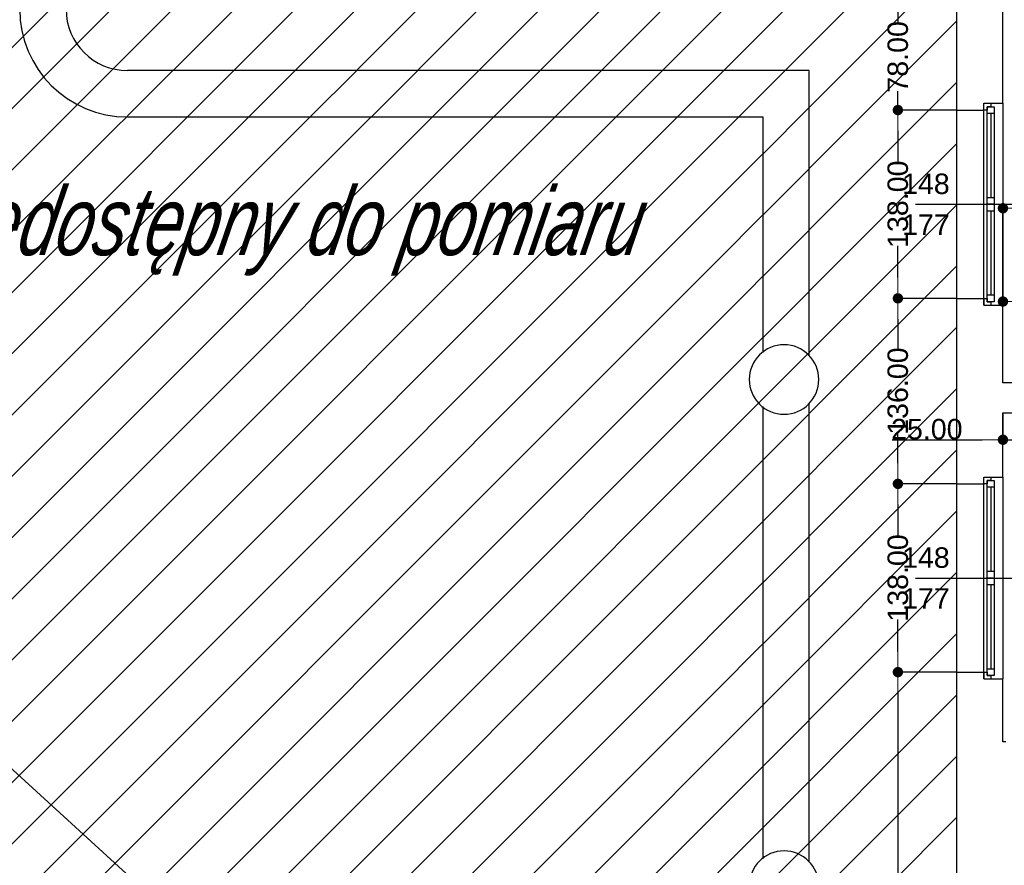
# Model space of a CAD drawing. Header units: millimetres. Extents: x -175445 to -20415, y -559200 to 231527.
# Tile 63 of 256: x -145708 to -138488, y -174437 to -168238. Entities that reach past the tile are written whole.
import ezdxf
from ezdxf import colors
from ezdxf.entities.mleader import LeaderData, LeaderLine
from ezdxf.math import Vec2, Vec3

# ---------------------------------------------------------------- set-up
doc = ezdxf.new("R2010")
doc.units = ezdxf.units.MM
doc.header["$MEASUREMENT"] = 0
doc.linetypes.add('Wipeout_Contour', pattern=[1000, 0, -1000])
for name, color, linetype in [('Obiekt', 7, 'Continuous'), ('Okno', 7, 'Continuous'), ('Słup', 7, 'Continuous'), ('Wymiary', 63, 'Continuous'), ('Ściana', 7, 'Continuous')]:
    doc.layers.add(name, color=color, linetype=linetype)
doc.layers.add('PAB - opisy ogólne', color=7, linetype='Continuous', lineweight=18)
doc.layers.add('PAB - widokowe', color=7, linetype='Continuous', lineweight=18)
doc.styles.add('Arial', font='txt')
doc.styles.add('ROMANS-ITALIC', font='ariali.ttf', dxfattribs={"width": 0.7, "oblique": 12})
doc.dimstyles.new('GENERATED_STYLE__1', dxfattribs={"dimtxt": 150, "dimasz": 152, "dimexe": 0.18, "dimexo": 0, "dimgap": 0.09, "dimtad": 1, "dimtih": 1, "dimtoh": 1, "dimlfac": 0.1, "dimzin": 0, "dimdsep": 46, "dimtxsty": 'Arial', "dimblk": 'ARROWHEAD_11', "dimblk1": 'ARROWHEAD_11', "dimblk2": 'ARROWHEAD_11', "dimcen": 0.09, "dimclrd": 114, "dimclre": 114, "dimclrt": 114, "dimazin": 0, "dimtfac": 1, "dimtdec": 4, "dimtmove": 0, "dimatfit": 3, "dimfxl": 1, "dimtolj": 1, "dimtzin": 0, "dimarcsym": 0})
doc.dimstyles.new('GENERATED_STYLE__2', dxfattribs={"dimtxt": 150, "dimasz": 152, "dimexe": 0.18, "dimexo": 0, "dimgap": 0.09, "dimtad": 1, "dimlfac": 0.1, "dimzin": 0, "dimdsep": 46, "dimtxsty": 'Arial', "dimblk": 'ARROWHEAD_11', "dimblk1": 'ARROWHEAD_11', "dimblk2": 'ARROWHEAD_11', "dimcen": 0.09, "dimclrd": 114, "dimclre": 114, "dimclrt": 114, "dimazin": 0, "dimtfac": 1, "dimtdec": 4, "dimtmove": 0, "dimatfit": 3, "dimfxl": 1, "dimtolj": 1, "dimtzin": 0, "dimarcsym": 0})

# ---------------------------------------------------------------- blocks, each defined once
blk = doc.blocks.new('ARROWHEAD_11')
at = {"color": 0, "linetype": 'Continuous', "lineweight": 0}
blk.add_line((0, 0), (-1, 0), dxfattribs=at)
at = {"color": 0, "linetype": 'Continuous', "lineweight": 0, "const_width": 0.25, "flags": 128}
blk.add_lwpolyline([(-0.125, 0, 1), (0.125, 0, 1)], format="xyb", close=True, dxfattribs=at)
blk = doc.blocks.new('*D1142')
at = {"layer": 'Defpoints', "color": 0}
for p in [(-138498, -171120.7), (-138248, -171120.7), (-138248, -171317.2)]:
    blk.add_point(p, dxfattribs=at)
at = {"layer": 'Wymiary', "color": 114, "lineweight": -2}
for p, q in [((-138498, -171120.7), (-138498, -171317.4)), ((-138248, -171120.7), (-138248, -171317.4)), ((-139310.3, -171317.2), (-138802, -171317.2)), ((-138802, -171317.2), (-138650, -171317.2)), ((-138498, -171317.2), (-138248, -171317.2)), ((-138096, -171317.2), (-137944, -171317.2))]:
    blk.add_line(p, q, dxfattribs=at)
at = {"layer": 'Wymiary', "color": 114, "lineweight": -2, "xscale": 152, "yscale": 152, "zscale": 152}
blk.add_blockref('ARROWHEAD_11', (-138498, -171317.2), dxfattribs=at)
at = {"layer": 'Wymiary', "color": 114, "lineweight": -2, "xscale": 152, "yscale": 152, "zscale": 152, "rotation": 180}
blk.add_blockref('ARROWHEAD_11', (-138248, -171317.2), dxfattribs=at)
at = {"layer": 'Wymiary', "color": 114, "lineweight": 13, "insert": (-139056.2, -171240.5), "char_height": 150, "attachment_point": 5, "style": 'Arial'}
blk.add_mtext('\\A1;25.00', dxfattribs=at)
blk = doc.blocks.new('*D1241')
at = {"layer": 'Defpoints', "color": 0}
for p in [(-135628, -165293.2), (-135628, -165510.7), (-138498, -168475.7)]:
    blk.add_point(p, dxfattribs=at)
at = {"layer": 'Wymiary', "color": 114, "lineweight": -2}
for p, q in [((-138498, -168475.7), (-138498, -165293)), ((-138346, -165293.2), (-135780, -165293.2)), ((-135628, -165510.7), (-135628, -165293))]:
    blk.add_line(p, q, dxfattribs=at)
at = {"layer": 'Wymiary', "color": 114, "lineweight": -2, "xscale": 152, "yscale": 152, "zscale": 152, "rotation": 180}
blk.add_blockref('ARROWHEAD_11', (-138498, -165293.2), dxfattribs=at)
at = {"layer": 'Wymiary', "color": 114, "lineweight": -2, "xscale": 152, "yscale": 152, "zscale": 152}
blk.add_blockref('ARROWHEAD_11', (-135628, -165293.2), dxfattribs=at)
at = {"layer": 'Wymiary', "color": 114, "lineweight": 13, "insert": (-137063, -165216.5), "char_height": 150, "attachment_point": 5, "style": 'Arial'}
blk.add_mtext('\\A1;287.00', dxfattribs=at)
blk = doc.blocks.new('*D1259')
at = {"layer": 'Defpoints', "color": 0}
for p in [(-139268.4, -173020.6), (-138838, -173020.6), (-138838, -179320.6)]:
    blk.add_point(p, dxfattribs=at)
at = {"layer": 'Wymiary', "color": 114, "lineweight": -2}
for p, q in [((-138838, -173020.6), (-139268.6, -173020.6)), ((-139268.4, -173172.6), (-139268.4, -175859)), ((-139268.4, -179168.6), (-139268.4, -176482.2)), ((-138838, -179320.6), (-139268.6, -179320.6))]:
    blk.add_line(p, q, dxfattribs=at)
at = {"layer": 'Wymiary', "color": 114, "lineweight": -2, "xscale": 152, "yscale": 152, "zscale": 152}
for p, rotation in [((-139268.4, -173020.6), 90), ((-139268.4, -179320.6), 270)]:
    blk.add_blockref('ARROWHEAD_11', p, dxfattribs=dict(at, rotation=rotation))
at = {"layer": 'Wymiary', "color": 114, "lineweight": 13, "insert": (-139268.4, -176170.6), "char_height": 150, "attachment_point": 5, "rotation": 90, "style": 'Arial'}
blk.add_mtext('\\A1;630.00', dxfattribs=at)
blk = doc.blocks.new('*D1260')
at = {"layer": 'Defpoints', "color": 0}
for p in [(-139268.4, -171640.6), (-138838, -171640.6), (-138838, -173020.6)]:
    blk.add_point(p, dxfattribs=at)
at = {"layer": 'Wymiary', "color": 114, "lineweight": -2}
for p, q in [((-138838, -171640.6), (-139268.6, -171640.6)), ((-139268.4, -171792.6), (-139268.4, -172026.5)), ((-139268.4, -172868.6), (-139268.4, -172634.8)), ((-138838, -173020.6), (-139268.6, -173020.6))]:
    blk.add_line(p, q, dxfattribs=at)
at = {"layer": 'Wymiary', "color": 114, "lineweight": -2, "xscale": 152, "yscale": 152, "zscale": 152}
for p, rotation in [((-139268.4, -171640.6), 90), ((-139268.4, -173020.6), 270)]:
    blk.add_blockref('ARROWHEAD_11', p, dxfattribs=dict(at, rotation=rotation))
at = {"layer": 'Wymiary', "color": 114, "lineweight": 13, "insert": (-139268.4, -172330.6), "char_height": 150, "attachment_point": 5, "rotation": 90, "style": 'Arial'}
blk.add_mtext('\\A1;138.00', dxfattribs=at)
blk = doc.blocks.new('*D1261')
at = {"layer": 'Defpoints', "color": 0}
for p in [(-139268.4, -170280.7), (-138838, -170280.7), (-138838, -171640.6)]:
    blk.add_point(p, dxfattribs=at)
at = {"layer": 'Wymiary', "color": 114, "lineweight": -2}
for p, q in [((-138838, -170280.7), (-139268.6, -170280.7)), ((-139268.4, -170432.7), (-139268.4, -170656.5)), ((-139268.4, -171488.6), (-139268.4, -171264.8)), ((-138838, -171640.6), (-139268.6, -171640.6))]:
    blk.add_line(p, q, dxfattribs=at)
at = {"layer": 'Wymiary', "color": 114, "lineweight": -2, "xscale": 152, "yscale": 152, "zscale": 152}
for p, rotation in [((-139268.4, -170280.7), 90), ((-139268.4, -171640.6), 270)]:
    blk.add_blockref('ARROWHEAD_11', p, dxfattribs=dict(at, rotation=rotation))
at = {"layer": 'Wymiary', "color": 114, "lineweight": 13, "insert": (-139268.4, -170960.7), "char_height": 150, "attachment_point": 5, "rotation": 90, "style": 'Arial'}
blk.add_mtext('\\A1;136.00', dxfattribs=at)
blk = doc.blocks.new('*D1262')
at = {"layer": 'Defpoints', "color": 0}
for p in [(-139268.4, -168900.7), (-138838, -168900.7), (-138838, -170280.7)]:
    blk.add_point(p, dxfattribs=at)
at = {"layer": 'Wymiary', "color": 114, "lineweight": -2}
for p, q in [((-138838, -168900.7), (-139268.6, -168900.7)), ((-139268.4, -169052.7), (-139268.4, -169286.5)), ((-139268.4, -170128.7), (-139268.4, -169894.8)), ((-138838, -170280.7), (-139268.6, -170280.7))]:
    blk.add_line(p, q, dxfattribs=at)
at = {"layer": 'Wymiary', "color": 114, "lineweight": -2, "xscale": 152, "yscale": 152, "zscale": 152}
for p, rotation in [((-139268.4, -168900.7), 90), ((-139268.4, -170280.7), 270)]:
    blk.add_blockref('ARROWHEAD_11', p, dxfattribs=dict(at, rotation=rotation))
at = {"layer": 'Wymiary', "color": 114, "lineweight": 13, "insert": (-139268.4, -169590.7), "char_height": 150, "attachment_point": 5, "rotation": 90, "style": 'Arial'}
blk.add_mtext('\\A1;138.00', dxfattribs=at)
blk = doc.blocks.new('*D1263')
at = {"layer": 'Defpoints', "color": 0}
for p in [(-139268.4, -168120.7), (-138838, -168120.7), (-138838, -168900.7)]:
    blk.add_point(p, dxfattribs=at)
at = {"layer": 'Wymiary', "color": 114, "lineweight": -2}
for p, q in [((-139268.4, -167968.7), (-139268.4, -167816.7)), ((-138838, -168120.7), (-139268.6, -168120.7)), ((-139268.4, -168120.7), (-139268.4, -168258.4)), ((-139268.4, -168900.7), (-139268.4, -168763)), ((-138838, -168900.7), (-139268.6, -168900.7)), ((-139268.4, -169052.7), (-139268.4, -169204.7))]:
    blk.add_line(p, q, dxfattribs=at)
at = {"layer": 'Wymiary', "color": 114, "lineweight": -2, "xscale": 152, "yscale": 152, "zscale": 152}
for p, rotation in [((-139268.4, -168120.7), 270), ((-139268.4, -168900.7), 90)]:
    blk.add_blockref('ARROWHEAD_11', p, dxfattribs=dict(at, rotation=rotation))
at = {"layer": 'Wymiary', "color": 114, "lineweight": 13, "insert": (-139268.4, -168510.7), "char_height": 150, "attachment_point": 5, "rotation": 90, "style": 'Arial'}
blk.add_mtext('\\A1;78.00', dxfattribs=at)
blk = doc.blocks.new('*D1269')
at = {"layer": 'Defpoints', "color": 0}
for p in [(-135628, -168315.7), (-135628, -169620.2), (-138498, -170900.7)]:
    blk.add_point(p, dxfattribs=at)
at = {"layer": 'Wymiary', "color": 114, "lineweight": -2}
for p, q in [((-135628, -168315.7), (-135628, -169620.3)), ((-138498, -170900.7), (-138498, -169620)), ((-138346, -169620.2), (-135780, -169620.2))]:
    blk.add_line(p, q, dxfattribs=at)
at = {"layer": 'Wymiary', "color": 114, "lineweight": -2, "xscale": 152, "yscale": 152, "zscale": 152, "rotation": 180}
blk.add_blockref('ARROWHEAD_11', (-138498, -169620.2), dxfattribs=at)
at = {"layer": 'Wymiary', "color": 114, "lineweight": -2, "xscale": 152, "yscale": 152, "zscale": 152}
blk.add_blockref('ARROWHEAD_11', (-135628, -169620.2), dxfattribs=at)
at = {"layer": 'Wymiary', "color": 114, "lineweight": 13, "insert": (-137176.8, -169543.5), "char_height": 150, "attachment_point": 5, "style": 'Arial'}
blk.add_mtext('\\A1;287.00', dxfattribs=at)
blk = doc.blocks.new('*D1272')
at = {"layer": 'Defpoints', "color": 0}
for p in [(-136578, -170304.1), (-136578, -170550.7), (-138498, -170900.7)]:
    blk.add_point(p, dxfattribs=at)
at = {"layer": 'Wymiary', "color": 114, "lineweight": -2}
for p, q in [((-138498, -170900.7), (-138498, -170303.9)), ((-138346, -170304.1), (-136730, -170304.1)), ((-136578, -170550.7), (-136578, -170303.9))]:
    blk.add_line(p, q, dxfattribs=at)
at = {"layer": 'Wymiary', "color": 114, "lineweight": -2, "xscale": 152, "yscale": 152, "zscale": 152, "rotation": 180}
blk.add_blockref('ARROWHEAD_11', (-138498, -170304.1), dxfattribs=at)
at = {"layer": 'Wymiary', "color": 114, "lineweight": -2, "xscale": 152, "yscale": 152, "zscale": 152}
blk.add_blockref('ARROWHEAD_11', (-136578, -170304.1), dxfattribs=at)
at = {"layer": 'Wymiary', "color": 114, "lineweight": 13, "insert": (-137538, -170227.4), "char_height": 150, "attachment_point": 5, "style": 'Arial'}
blk.add_mtext('\\A1;192.00', dxfattribs=at)
blk = doc.blocks.new('*D1773')
at = {"layer": 'Defpoints', "color": 0}
for p in [(-158316.1, -163799.7), (-140517.4, -178520.4), (-141048, -179101.7)]:
    blk.add_point(p, dxfattribs=at)
at = {"layer": 'Wymiary', "color": 114, "lineweight": -2}
for p, q in [((-158316.1, -163799.7), (-157557, -162968)), ((-157444.9, -163070.6), (-149204.1, -170592)), ((-140629.6, -178417.9), (-148870.4, -170896.5)), ((-141048, -179101.7), (-140517.2, -178520.2))]:
    blk.add_line(p, q, dxfattribs=at)
for p, xscale, yscale, zscale, rotation in [((-157557.1, -162968.1), 152, 152, 152, 137.6132114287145), ((-140517.4, -178520.4), 152.0000000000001, 152.0000000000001, 152.0000000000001, 317.6132114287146)]:
    blk.add_blockref('ARROWHEAD_11', p, dxfattribs=dict(at, xscale=xscale, yscale=yscale, zscale=zscale, rotation=rotation))
at = {"layer": 'Wymiary', "color": 114, "lineweight": 13, "insert": (-149037.2, -170744.2), "char_height": 150, "attachment_point": 5, "rotation": 317.61321, "style": 'Arial'}
blk.add_mtext('\\A1;2305', dxfattribs=at)
blk = doc.blocks.new('*D1775')
at = {"layer": 'Defpoints', "color": 0}
for p in [(-159768.9, -165391.4), (-141548, -179186.8), (-143263.2, -181066)]:
    blk.add_point(p, dxfattribs=at)
at = {"layer": 'Wymiary', "color": 114, "lineweight": -2}
for p, q in [((-159768.9, -165391.4), (-160072.6, -165724.2)), ((-159960.2, -165826.5), (-151834.2, -173243.2)), ((-143375.4, -180963.5), (-151501.4, -173546.9)), ((-141548, -179186.8), (-143263.3, -181066.1))]:
    blk.add_line(p, q, dxfattribs=at)
at = {"layer": 'Wymiary', "color": 114, "lineweight": -2, "xscale": 152, "yscale": 152, "zscale": 152}
for p, rotation in [((-160072.5, -165724.1), 137.6132114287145), ((-143263.2, -181066), 317.6132114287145)]:
    blk.add_blockref('ARROWHEAD_11', p, dxfattribs=dict(at, rotation=rotation))
at = {"layer": 'Wymiary', "color": 114, "lineweight": 13, "insert": (-151667.8, -173395), "char_height": 150, "attachment_point": 5, "rotation": 317.61321, "style": 'Arial'}
blk.add_mtext('\\A1;2296', dxfattribs=at)

msp = doc.modelspace()

# ---------------------------------------------------------------- linework, layer by layer
at = {"layer": 'Obiekt'}
for p, q in [((-139138.018, -169590.675), (-138398.018, -169590.675)), ((-139138.018, -172330.636), (-138398.018, -172330.636))]:
    msp.add_line(p, q, dxfattribs=at)
at = {"layer": 'Okno'}
for p, q in [((-138638.018, -168900.675), (-138638.018, -168850.675)), ((-138638.018, -168850.675), (-138588.018, -168850.675)), ((-138638.018, -168900.675), (-138638.018, -168850.675)), ((-138588.018, -168875.675), (-138613.018, -168875.675)), ((-138613.018, -168875.675), (-138613.018, -168900.675)), ((-138613.018, -168925.675), (-138613.018, -168875.675)), ((-138613.018, -168875.675), (-138563.018, -168875.675)), ((-138588.018, -168850.675), (-138588.018, -168875.675)), ((-138563.018, -168875.675), (-138563.018, -168925.675)), ((-138498.018, -168850.675), (-138498.018, -170330.675)), ((-138838.018, -168900.675), (-138838.018, -170280.675)), ((-138613.018, -168900.675), (-138638.018, -168900.675)), ((-138638.018, -169590.675), (-138638.018, -168900.675)), ((-138563.018, -168925.675), (-138613.018, -168925.675)), ((-138613.018, -169540.675), (-138613.018, -168925.675)), ((-138588.018, -168925.675), (-138588.018, -169540.675)), ((-138563.018, -168925.675), (-138563.018, -169540.675)), ((-138563.018, -168925.675), (-138563.018, -169540.675)), ((-138638.018, -170280.675), (-138638.018, -169590.675)), ((-138613.018, -169590.675), (-138613.018, -169540.675)), ((-138613.018, -169540.675), (-138563.018, -169540.675)), ((-138563.018, -169590.675), (-138613.018, -169590.675)), ((-138613.018, -169640.675), (-138613.018, -169590.675)), ((-138613.018, -169590.675), (-138563.018, -169590.675)), ((-138563.018, -169540.675), (-138563.018, -169590.675)), ((-138563.018, -169590.675), (-138563.018, -169640.675)), ((-138563.018, -169640.675), (-138613.018, -169640.675)), ((-138613.018, -170255.675), (-138613.018, -169640.675)), ((-138588.018, -169640.675), (-138588.018, -170255.675)), ((-138563.018, -169640.675), (-138563.018, -170255.675)), ((-138563.018, -169640.675), (-138563.018, -170255.675)), ((-138638.018, -170330.675), (-138638.018, -170280.675)), ((-138638.018, -170280.675), (-138613.018, -170280.675)), ((-138638.018, -170280.675), (-138638.018, -170330.675)), ((-138613.018, -170305.675), (-138613.018, -170255.675)), ((-138613.018, -170255.675), (-138563.018, -170255.675)), ((-138613.018, -170280.675), (-138613.018, -170305.675)), ((-138613.018, -170305.675), (-138588.018, -170305.675)), ((-138563.018, -170305.675), (-138613.018, -170305.675)), ((-138588.018, -170305.675), (-138588.018, -170330.675)), ((-138563.018, -170255.675), (-138563.018, -170305.675)), ((-138638.018, -170330.675), (-138588.018, -170330.675)), ((-138638.018, -171640.636), (-138638.018, -171590.636)), ((-138638.018, -171590.636), (-138588.018, -171590.636)), ((-138638.018, -171640.636), (-138638.018, -171590.636)), ((-138588.018, -171615.636), (-138613.018, -171615.636)), ((-138613.018, -171615.636), (-138613.018, -171640.636)), ((-138613.018, -171665.636), (-138613.018, -171615.636)), ((-138613.018, -171615.636), (-138563.018, -171615.636)), ((-138588.018, -171590.636), (-138588.018, -171615.636)), ((-138563.018, -171615.636), (-138563.018, -171665.636)), ((-138498.018, -171590.636), (-138498.018, -173070.636)), ((-138838.018, -171640.636), (-138838.018, -173020.636)), ((-138613.018, -171640.636), (-138638.018, -171640.636)), ((-138638.018, -172330.636), (-138638.018, -171640.636)), ((-138563.018, -171665.636), (-138613.018, -171665.636)), ((-138613.018, -172280.636), (-138613.018, -171665.636)), ((-138588.018, -171665.636), (-138588.018, -172280.636)), ((-138563.018, -171665.636), (-138563.018, -172280.636)), ((-138563.018, -171665.636), (-138563.018, -172280.636)), ((-138638.018, -173020.636), (-138638.018, -172330.636)), ((-138613.018, -172330.636), (-138613.018, -172280.636)), ((-138613.018, -172280.636), (-138563.018, -172280.636)), ((-138563.018, -172330.636), (-138613.018, -172330.636)), ((-138613.018, -172380.636), (-138613.018, -172330.636)), ((-138613.018, -172330.636), (-138563.018, -172330.636)), ((-138563.018, -172280.636), (-138563.018, -172330.636)), ((-138563.018, -172330.636), (-138563.018, -172380.636)), ((-138563.018, -172380.636), (-138613.018, -172380.636)), ((-138613.018, -172995.636), (-138613.018, -172380.636)), ((-138588.018, -172380.636), (-138588.018, -172995.636)), ((-138563.018, -172380.636), (-138563.018, -172995.636)), ((-138563.018, -172380.636), (-138563.018, -172995.636)), ((-138638.018, -173070.636), (-138638.018, -173020.636)), ((-138638.018, -173020.636), (-138613.018, -173020.636)), ((-138638.018, -173020.636), (-138638.018, -173070.636)), ((-138613.018, -173045.636), (-138613.018, -172995.636)), ((-138613.018, -172995.636), (-138563.018, -172995.636)), ((-138613.018, -173020.636), (-138613.018, -173045.636)), ((-138613.018, -173045.636), (-138588.018, -173045.636)), ((-138563.018, -173045.636), (-138613.018, -173045.636)), ((-138588.018, -173045.636), (-138588.018, -173070.636)), ((-138563.018, -172995.636), (-138563.018, -173045.636)), ((-138638.018, -173070.636), (-138588.018, -173070.636))]:
    msp.add_line(p, q, dxfattribs=at)
at = {"layer": 'Ściana'}
for p, q in [((-138638.018, -168900.675), (-138638.018, -168850.675)), ((-138638.018, -168850.675), (-138588.018, -168850.675)), ((-138588.018, -168850.675), (-138498.018, -168850.675)), ((-138838.018, -168900.675), (-138638.018, -168900.675)), ((-138838.018, -170280.675), (-138638.018, -170280.675)), ((-138638.018, -170280.675), (-138638.018, -170330.675)), ((-138638.018, -170330.675), (-138588.018, -170330.675)), ((-138588.018, -170330.675), (-138498.018, -170330.675)), ((-138638.018, -171640.636), (-138638.018, -171590.636)), ((-138638.018, -171590.636), (-138588.018, -171590.636)), ((-138588.018, -171590.636), (-138498.018, -171590.636)), ((-138838.018, -171640.636), (-138638.018, -171640.636)), ((-138838.018, -173020.636), (-138638.018, -173020.636)), ((-138638.018, -173020.636), (-138638.018, -173070.636)), ((-138638.018, -173070.636), (-138588.018, -173070.636)), ((-138588.018, -173070.636), (-138498.018, -173070.636))]:
    msp.add_line(p, q, dxfattribs=at)
at = {"layer": 'Ściana', "flags": 128}
for points in [[(-138838.018, -168090.675), (-138838.018, -168900.675)], [(-138498.018, -168850.675), (-138498.018, -168120.675)], [(-138838.018, -170280.675), (-138838.018, -171640.636)], [(-138498.018, -170900.675), (-138498.018, -170330.675)], [(-138248.018, -170900.675), (-138498.018, -170900.675)], [(-138498.018, -171120.675), (-138248.018, -171120.675)], [(-138498.018, -171590.636), (-138498.018, -171120.675)], [(-138838.018, -173020.636), (-138838.018, -173530.636)], [(-138498.018, -173530.636), (-138498.018, -173070.636)], [(-138838.018, -173530.636), (-138838.018, -179320.636)], [(-138478.018, -173530.636), (-138498.018, -173530.636)]]:
    msp.add_lwpolyline(points, dxfattribs=at)

# ---------------------------------------------------------------- texts
at = {"layer": 'Obiekt', "char_height": 150, "attachment_point": 7, "style": 'Arial'}
for s, insert in [('\\A1;{\\fArial|b0|i0|c238|p38;148}', (-139238.018, -169518.143)), ('\\A1;{\\fArial|b0|i0|c238|p38;177}', (-139238.018, -169815.675)), ('\\A1;{\\fArial|b0|i0|c238|p38;148}', (-139238.018, -172258.104)), ('\\A1;{\\fArial|b0|i0|c238|p38;177}', (-139238.018, -172555.636))]:
    msp.add_mtext(s, dxfattribs=dict(at, insert=insert))

# ---------------------------------------------------------------- dimensions: what is measured, and where the dimension line sits
at = {"layer": 'Wymiary', "lineweight": 13}
for base, p1, p2, picture, middle in [((-135628.018, -165293.153), (-138498.018, -168475.655), (-135628.018, -165510.675), '*D1241', (-137063.018, -165293.153)), ((-135628.018, -169620.154), (-138498.018, -170900.675), (-135628.018, -168315.675), '*D1269', (-137176.847, -169620.154)), ((-136578.018, -170304.12), (-138498.018, -170900.675), (-136578.018, -170550.675), '*D1272', (-137538.018, -170304.12)), ((-138248.018, -171317.185), (-138498.018, -171120.675), (-138248.018, -171120.675), '*D1142', (-139056.218, -171317.185))]:
    dim = msp.add_linear_dim(base=base, p1=p1, p2=p2, dimstyle='GENERATED_STYLE__1', dxfattribs=at)
    dim.commit()
    dim.dimension.update_dxf_attribs({"geometry": picture, "text_midpoint": middle, "dimtype": 160})
for base, p1, p2, picture, middle in [((-139268.388, -168120.675), (-138838.018, -168900.675), (-138838.018, -168120.675), '*D1263', (-139268.388, -168510.675)), ((-139268.388, -168900.675), (-138838.018, -170280.675), (-138838.018, -168900.675), '*D1262', (-139268.388, -169590.675)), ((-139268.388, -170280.675), (-138838.018, -171640.636), (-138838.018, -170280.675), '*D1261', (-139268.388, -170960.655)), ((-139268.388, -171640.636), (-138838.018, -173020.636), (-138838.018, -171640.636), '*D1260', (-139268.388, -172330.636)), ((-139268.388, -173020.636), (-138838.018, -179320.636), (-138838.018, -173020.636), '*D1259', (-139268.388, -176170.636))]:
    dim = msp.add_linear_dim(base=base, p1=p1, p2=p2, angle=90, dimstyle='GENERATED_STYLE__2', dxfattribs=at)
    dim.commit()
    dim.dimension.update_dxf_attribs({"geometry": picture, "text_midpoint": middle, "dimtype": 160, "text_rotation": 90})

# ---------------------------------------------------------------- wipeouts: each hides what was drawn before it
at = {"linetype": 'Wipeout_Contour', "lineweight": 0, "ltscale": 1138560.620533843}
msp.add_wipeout([(-140258.019, -168950.675), (-140258.019, -170678.45), (-140200.603, -170640.086), (-140103.018, -170620.675), (-140005.434, -170640.086), (-139922.706, -170695.363), (-139918.019, -170702.378), (-139918.019, -168610.675)], dxfattribs=at).dxf.layer = 'Ściana'
at = {"linetype": 'Wipeout_Contour', "lineweight": 0, "ltscale": 1702741.199014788}
msp.add_wipeout([(-140200.603, -171111.264), (-140258.019, -171072.9), (-140258.019, -174388.45), (-140200.603, -174350.086), (-140103.018, -174330.675), (-140005.434, -174350.086), (-139922.706, -174405.363), (-139918.019, -174412.378), (-139918.019, -171048.972), (-139922.706, -171055.987), (-140005.434, -171111.264), (-140103.018, -171130.675)], dxfattribs=at).dxf.layer = 'Ściana'

# ---------------------------------------------------------------- next in the draw order: linework, layer by layer
at = {"layer": 'Słup'}
for centre, start, end in [((-140103.018, -170875.675), 0, 180), ((-140103.018, -170875.675), 180, 0), ((-140103.018, -174585.675), 0, 180)]:
    msp.add_arc(centre, 255, start, end, dxfattribs=at)
at = {"layer": 'Ściana', "flags": 128}
for points in [[(-139918.019, -170702.378), (-139918.019, -168610.675)], [(-140258.019, -168950.675), (-140258.019, -170678.45)], [(-140258.019, -171072.9), (-140258.019, -174388.45)], [(-139918.019, -174412.378), (-139918.019, -171048.972)]]:
    msp.add_lwpolyline(points, dxfattribs=at)

# ---------------------------------------------------------------- next in the draw order: wipeouts: each hides what was drawn before it
at = {"linetype": 'Wipeout_Contour', "lineweight": 0, "ltscale": 579852.752285}
msp.add_wipeout([(-139918.019, -168610.675), (-144918.018, -168610.675), (-144918.018, -168950.675), (-140258.019, -168950.675)], dxfattribs=at).dxf.layer = 'Ściana'

# ---------------------------------------------------------------- next in the draw order: linework, layer by layer
at = {"layer": 'Ściana', "flags": 128}
for points in [[(-139918.019, -168610.675), (-144918.018, -168610.675)], [(-144918.018, -168950.675), (-140258.019, -168950.675)]]:
    msp.add_lwpolyline(points, dxfattribs=at)
at = {"layer": 'Ściana'}
for radius in [790, 450]:
    msp.add_arc((-144918.018, -168160.675), radius, 180, 270, dxfattribs=at)

# ---------------------------------------------------------------- next in the draw order: wipeouts: each hides what was drawn before it
at = {"linetype": 'Wipeout_Contour', "lineweight": 0, "ltscale": 607166.035842}
msp.add_wipeout([(-158350.649, -163837.546), (-141547.974, -179186.756), (-141047.974, -179101.734), (-158080.996, -163542.102)], dxfattribs=at).dxf.layer = 'Ściana'

# ---------------------------------------------------------------- next in the draw order: hatches: boundary and pattern name
at = {"layer": 'PAB - widokowe'}
h = msp.add_hatch(dxfattribs=at)
h.set_pattern_fill('ANSI31', color=256, scale=100)
h.set_pattern_definition([(45, (-154498.02, -178970.64), (-224.5064, 224.5064), [])])
h.paths.add_polyline_path([(-154498.018, -167356.917), (-154498.018, -163784.872), (-138838.018, -163760.675), (-138838.018, -178970.636), (-141760.925, -178970.636)])

# ---------------------------------------------------------------- next in the draw order: linework, layer by layer
msp.add_lwpolyline([(-154498.018, -167356.917), (-154498.018, -163784.872), (-138838.018, -163760.675), (-138838.018, -178970.636), (-141760.925, -178970.636)], close=True, dxfattribs=at)

# ---------------------------------------------------------------- next in the draw order: dimensions: what is measured, and where the dimension line sits
at = {"layer": 'Wymiary', "lineweight": 13}
for base, p1, p2, text, picture, middle in [((-140517.362, -178520.37), (-158316.132, -163799.728), (-141047.974, -179101.734), '2305', '*D1773', (-149037.246, -170744.249)), ((-143263.156, -181065.99), (-159768.887, -165391.434), (-141547.974, -179186.756), '2296', '*D1775', (-151667.82, -173395.03))]:
    dim = msp.add_linear_dim(base=base, p1=p1, p2=p2, angle=317.6132114, text=text, dimstyle='GENERATED_STYLE__2', dxfattribs=at)
    dim.commit()
    dim.dimension.update_dxf_attribs({"geometry": picture, "text_midpoint": middle, "dimtype": 160, "text_rotation": 317.6132114})

# ---------------------------------------------------------------- next in the draw order: leaders
at = {"layer": 'PAB - opisy ogólne'}
ml = msp.add_multileader_mtext('Standard', dxfattribs=at)
ml.set_content('Obszar niedostępny do pomiaru', color=256, style='ROMANS-ITALIC')
ml.set_leader_properties()
ml.build(insert=Vec2(0, 0))
ml.multileader.update_dxf_attribs({"leader_type": 0, "has_text_frame": 1, "text_right_attachment_type": 5, "dogleg_length": 20, "arrow_head_size": 150})
ctx = ml.context
ctx.base_point, ctx.char_height, ctx.arrow_head_size, ctx.landing_gap_size, ctx.plane_origin = Vec3(-148251.486, -169787.545), 500, 150, 50, Vec3(-149758.111, -173570.766)
ctx.right_attachment, ctx.text_align_type = 5, 2
notes = []
notes.append((ctx, [(1, (1, 1, 0), (-148451.486, -169787.545), (1, 0), 200, [(0, [(-148893.944, -169322.328)], 0, [])])]))
ctx.mtext.insert, ctx.mtext.alignment, ctx.mtext.line_spacing_factor, ctx.mtext.flow_direction = Vec3(-141175.315, -169464.046), 3, 0.8, 5
for ctx, leaders in notes:
    for number, flags, end, landing, length, lines in leaders:
        leader = LeaderData()
        leader.index, (leader.has_last_leader_line, leader.has_dogleg_vector, leader.attachment_direction) = number, flags
        leader.last_leader_point, leader.dogleg_vector, leader.dogleg_length = Vec3(end), Vec3(landing), length
        for number, points, colour, breaks in lines:
            line = LeaderLine()
            line.index, line.vertices, line.color, line.breaks = number, Vec3.list(points), colors.encode_raw_color(colour), breaks
            leader.lines.append(line)
        ctx.leaders.append(leader)

doc.saveas('drawing.dxf')
